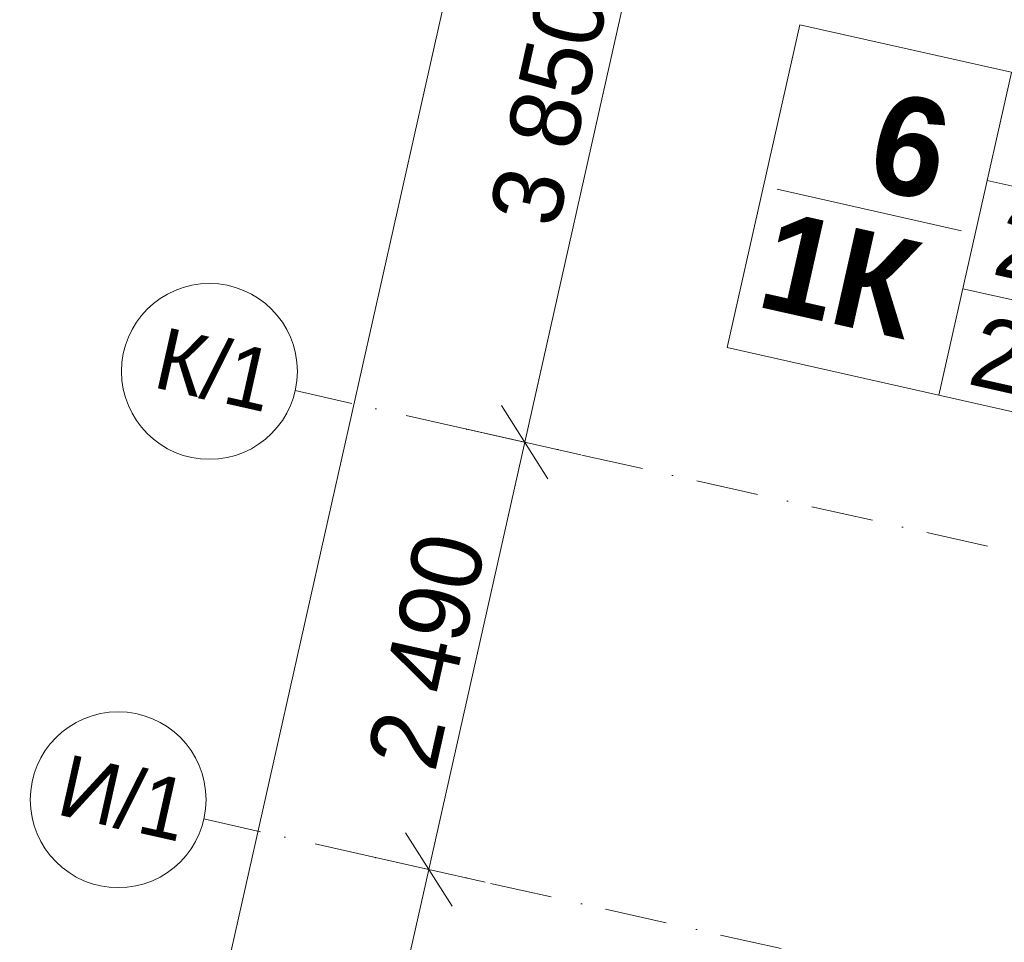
# Model space of a CAD drawing. Header units: millimetres. Extents: x -7213913 to -6930480, y 6129472 to 6353620.
# Tile 229 of 256: x -7208239 to -7202640, y 6187243 to 6192489. Entities that reach past the tile are written whole.
import ezdxf
from ezdxf.enums import TextEntityAlignment as Align

# ---------------------------------------------------------------- set-up
doc = ezdxf.new("R2010")
doc.units = ezdxf.units.MM
doc.header["$MEASUREMENT"] = 0
doc.linetypes.add('Штрихпунктирная', pattern=[670.277762, 352.777767, -176.388884, 0, -141.111112])
doc.layers.add('S - квартира_маркер.АР', color=7, linetype='Continuous')
doc.layers.add('АР-Чертеж-Оси_Осевые размеры.АР', color=7, linetype='Continuous')
for name, color, linetype, lineweight in [('S - квартира_маркер.АР_Ном._пера__1', 7, 'Continuous', 0), ('АР-Чертеж-Оси_Осевые размеры.АР_Ном._пера__1', 7, 'Continuous', 0), ('АР-Чертеж-Оси_Осевые размеры.АР_Ном._пера__120', 7, 'Continuous', 0)]:
    doc.layers.add(name, color=color, linetype=linetype, lineweight=lineweight)
doc.styles.add('РЎР“Р•РќР•Р\xa0Р\x98Р\xa0_РЎРўР\x98Р›Р¬_5', font='GOTHIC.TTF')
doc.styles.add('РЎР“Р•РќР•Р\xa0Р\x98Р\xa0_РЎРўР\x98Р›Р¬_6', font='GOTHICB.TTF')
doc.dimstyles.new('СГЕНЕРИР_СТИЛЬ__1', dxfattribs={"dimtxt": 400, "dimasz": 332.5, "dimexe": 0.18, "dimexo": 0.0625, "dimgap": 0, "dimtad": 1, "dimdec": 0, "dimzin": 0, "dimdsep": 46, "dimtxsty": 'РЎР“Р•РќР•Р\xa0Р\x98Р\xa0_РЎРўР\x98Р›Р¬_5', "dimblk": 'ARROWHEAD_6', "dimblk1": 'ARROWHEAD_6', "dimblk2": 'ARROWHEAD_6', "dimcen": 0.09, "dimse1": 1, "dimse2": 1, "dimclrd": 7, "dimclre": 7, "dimclrt": 7, "dimazin": 0, "dimtfac": 1, "dimtdec": 4, "dimtmove": 0, "dimatfit": 3, "dimfxl": 1, "dimtolj": 1, "dimtzin": 0, "dimarcsym": 0})
doc.dimstyles.new('СГЕНЕРИР_СТИЛЬ__2', dxfattribs={"dimtxt": 400, "dimasz": 332.5, "dimexe": 0.18, "dimexo": 0.0625, "dimgap": 0, "dimtad": 1, "dimdec": 0, "dimzin": 0, "dimdsep": 46, "dimtxsty": 'РЎР“Р•РќР•Р\xa0Р\x98Р\xa0_РЎРўР\x98Р›Р¬_5', "dimblk": 'ARROWHEAD_6', "dimblk1": 'ARROWHEAD_6', "dimblk2": 'ARROWHEAD_6', "dimcen": 0.09, "dimse1": 1, "dimse2": 1, "dimclrd": 7, "dimclre": 7, "dimclrt": 7, "dimazin": 0, "dimtfac": 1, "dimtdec": 4, "dimtmove": 2, "dimatfit": 3, "dimfxl": 1, "dimtolj": 1, "dimtzin": 0, "dimarcsym": 0})

# ---------------------------------------------------------------- blocks, each defined once
blk = doc.blocks.new('labelLabPP_FlatE34FrameRed3d[93]_10', base_point=(-7203851.7, 6191879.4))
at = {"layer": 'S - квартира_маркер.АР_Ном._пера__1', "color": 7, "linetype": 'Continuous', "lineweight": 0}
for p, q in [((-7203803.3, 6192459.9), (-7204215.5, 6190624.4)), ((-7203803.3, 6192459.9), (-7201127.5, 6191858.9)), ((-7202599, 6192189.4), (-7203011.3, 6190353.9)), ((-7201127.5, 6191858.9), (-7201539.7, 6190023.4)), ((-7202737.2, 6191574.4), (-7201265.6, 6191243.9)), ((-7203931.3, 6191524.6), (-7202883.2, 6191289.2)), ((-7202875.3, 6190959.4), (-7201403.8, 6190628.9)), ((-7204215.5, 6190624.4), (-7201539.7, 6190023.4))]:
    blk.add_line(p, q, dxfattribs=at)
at = {"layer": 'S - квартира_маркер.АР_Ном._пера__1', "color": 7, "lineweight": 0}
for tag, height, style, p in [('TS_FLATNUMBER', 560, 'РЎР“Р•РќР•Р\xa0Р\x98Р\xa0_РЎРўР\x98Р›Р¬_6', (-7202769.3, 6191678.2)), ('TS_LIVING_ROOM_AREA', 400, 'РЎР“Р•РќР•Р\xa0Р\x98Р\xa0_РЎРўР\x98Р›Р¬_5', (-7201229.1, 6191564.3)), ('TS_POSTFIXNUMROOMS', 560, 'РЎР“Р•РќР•Р\xa0Р\x98Р\xa0_РЎРўР\x98Р›Р¬_6', (-7202944.6, 6190897.6)), ('TS_WITHOUTBALK', 400, 'РЎР“Р•РќР•Р\xa0Р\x98Р\xa0_РЎРўР\x98Р›Р¬_5', (-7201367.9, 6190946.3)), ('TS_ALLSQUARE', 400, 'РЎР“Р•РќР•Р\xa0Р\x98Р\xa0_РЎРўР\x98Р›Р¬_5', (-7201508.1, 6190321.9))]:
    blk.add_attdef(tag, text='', height=height, rotation=347.3417, dxfattribs=dict(at, style=style)).set_placement(p, align=Align.MIDDLE_RIGHT)
blk = doc.blocks.new('*D878', base_point=(-6566190.3, 6562677.8))
at = {"layer": 'АР-Чертеж-Оси_Осевые размеры.АР_Ном._пера__1', "color": 7, "linetype": 'Continuous', "lineweight": 0, "transparency": 16777216}
for p, q in [((-7203543.8, 6198204.4), (-7204523.4, 6193843)), ((-7204391, 6193633.9), (-7204655.8, 6194052.1)), ((-7204843.5, 6193914.9), (-7204203.2, 6193771.1)), ((-7204523.4, 6193843), (-7205367.1, 6190086.5)), ((-7205234.7, 6189877.4), (-7205499.5, 6190295.6)), ((-7205687.2, 6190158.4), (-7205046.9, 6190014.6)), ((-7205367.1, 6190086.5), (-7205912.7, 6187657))]:
    blk.add_line(p, q, dxfattribs=at)
at = {"layer": 'АР-Чертеж-Оси_Осевые размеры.АР_Ном._пера__1', "color": 7, "lineweight": 0, "transparency": 16777216, "insert": (-7205177.7, 6191294.5), "char_height": 400, "attachment_point": 7, "rotation": 77.3417, "style": 'РЎР“Р•РќР•Р\xa0Р\x98Р\xa0_РЎРўР\x98Р›Р¬_5'}
blk.add_mtext('\\A1;{\\pql;\\fCentury Gothic|b0|i0|c204|p0;\\W1.000000;3\xa0850}', dxfattribs=at)
blk = doc.blocks.new('ARROWHEAD_6')
at = {"color": 0, "linetype": 'Continuous', "lineweight": 0}
for p, q in [((-0.5, -0.5), (0.5, 0.5)), ((0, 0), (-1, 0))]:
    blk.add_line(p, q, dxfattribs=at)
blk = doc.blocks.new('*D879', base_point=(-6566190.3, 6562677.8))
at = {"layer": 'АР-Чертеж-Оси_Осевые размеры.АР_Ном._пера__1', "color": 7, "linetype": 'Continuous', "lineweight": 0, "transparency": 16777216}
for p, q in [((-7204523.4, 6193843), (-7205367.1, 6190086.5)), ((-7205234.7, 6189877.4), (-7205499.5, 6190295.6)), ((-7205687.2, 6190158.4), (-7205046.9, 6190014.6)), ((-7205367.1, 6190086.5), (-7205912.7, 6187657)), ((-7205780.3, 6187448), (-7206045.1, 6187866.1))]:
    blk.add_line(p, q, dxfattribs=at)
at = {"layer": 'АР-Чертеж-Оси_Осевые размеры.АР_Ном._пера__1', "color": 7, "lineweight": 0, "transparency": 16777216, "insert": (-7205872.4, 6188201.5), "char_height": 400, "attachment_point": 7, "rotation": 77.3417, "style": 'РЎР“Р•РќР•Р\xa0Р\x98Р\xa0_РЎРўР\x98Р›Р¬_5'}
blk.add_mtext('\\A1;{\\pql;\\fCentury Gothic|b0|i0|c204|p0;\\W1.000000;2\xa0490}', dxfattribs=at)
blk = doc.blocks.new('*D880', base_point=(-6566190.3, 6562677.8))
at = {"layer": 'АР-Чертеж-Оси_Осевые размеры.АР_Ном._пера__1', "color": 7, "linetype": 'Continuous', "lineweight": 0, "transparency": 16777216}
for p, q in [((-7205367.1, 6190086.5), (-7205912.7, 6187657)), ((-7205780.3, 6187448), (-7206045.1, 6187866.1)), ((-7206232.9, 6187728.9), (-7205592.6, 6187585.1)), ((-7205912.7, 6187657), (-7207034.7, 6182661.5)), ((-7206902.3, 6182452.4), (-7207167.1, 6182870.6)), ((-7207354.8, 6182733.4), (-7206714.5, 6182589.6)), ((-7207034.7, 6182661.5), (-7207900.3, 6178807.5))]:
    blk.add_line(p, q, dxfattribs=at)
at = {"layer": 'АР-Чертеж-Оси_Осевые размеры.АР_Ном._пера__1', "color": 7, "lineweight": 0, "transparency": 16777216, "insert": (-7206706.2, 6184489), "char_height": 400, "attachment_point": 7, "rotation": 77.3417, "style": 'РЎР“Р•РќР•Р\xa0Р\x98Р\xa0_РЎРўР\x98Р›Р¬_5'}
blk.add_mtext('\\A1;{\\pql;\\fCentury Gothic|b0|i0|c204|p0;\\W1.000000;5\xa0120}', dxfattribs=at)
blk = doc.blocks.new('*D887', base_point=(-6566190.3, 6562677.8))
at = {"layer": 'АР-Чертеж-Оси_Осевые размеры.АР_Ном._пера__1', "color": 7, "linetype": 'Continuous', "lineweight": 0, "transparency": 16777216}
for p, q in [((-7202989.4, 6205215.6), (-7203046.9, 6204959.5)), ((-7202914.5, 6204750.4), (-7203179.3, 6205168.6)), ((-7203367, 6205031.4), (-7202726.8, 6204887.6)), ((-7203046.9, 6204959.5), (-7212636.3, 6162263.2)), ((-7212768.7, 6162472.3), (-7212503.9, 6162054.1)), ((-7212956.4, 6162335.1), (-7212316.1, 6162191.3)), ((-7212636.3, 6162263.2), (-7212693.8, 6162007))]:
    blk.add_line(p, q, dxfattribs=at)
at = {"layer": 'АР-Чертеж-Оси_Осевые размеры.АР_Ном._пера__1', "color": 7, "lineweight": 0, "transparency": 16777216, "insert": (-7207709.5, 6184564.6), "char_height": 400, "attachment_point": 7, "rotation": 77.3417, "style": 'РЎР“Р•РќР•Р\xa0Р\x98Р\xa0_РЎРўР\x98Р›Р¬_5'}
blk.add_mtext('\\A1;{\\pql;\\fCentury Gothic|b0|i0|c204|p0;\\W1.000000;43\xa0760}', dxfattribs=at)
blk = doc.blocks.new('Стандартный Маркер Сетки[186]_10', base_point=(-7207190.9, 6187944.1))
at = {"layer": 'АР-Чертеж-Оси_Осевые размеры.АР_Ном._пера__120', "color": 7, "linetype": 'Штрихпунктирная', "lineweight": 0}
for q in [(-7207190.9, 6187944.1), (-7182117.1, 6182312.7)]:
    blk.add_line((-7206215.2, 6187725), q, dxfattribs=at)
at = {"layer": 'АР-Чертеж-Оси_Осевые размеры.АР_Ном._пера__120', "color": 7, "linetype": 'Continuous', "lineweight": 0}
blk.add_circle((-7207678.7, 6188053.7), 500, dxfattribs=at)
at = {"layer": 'АР-Чертеж-Оси_Осевые размеры.АР_Ном._пера__120', "color": 7, "linetype": 'Штрихпунктирная', "lineweight": 0}
blk.add_point((-7206215.2, 6187725), dxfattribs=at)
blk.add_point((-7206215.2, 6187725), dxfattribs=at)
at = {"layer": 'АР-Чертеж-Оси_Осевые размеры.АР_Ном._пера__120', "color": 7, "lineweight": 0, "style": 'РЎР“Р•РќР•Р\xa0Р\x98Р\xa0_РЎРўР\x98Р›Р¬_5'}
blk.add_attdef('AC_MarkerText_1', text='', height=350, rotation=347.3417, dxfattribs=at).set_placement((-7207608.8, 6188234.8), align=Align.TOP_CENTER)
blk = doc.blocks.new('Стандартный Маркер Сетки[189]_10', base_point=(-7206672, 6190379.6))
at = {"layer": 'АР-Чертеж-Оси_Осевые размеры.АР_Ном._пера__120', "color": 7, "linetype": 'Штрихпунктирная', "lineweight": 0}
for q in [(-7206672, 6190379.6), (-7181457, 6184716.5), (-7205696.3, 6190160.5)]:
    blk.add_line((-7205696.3, 6190160.5), q, dxfattribs=at)
at = {"layer": 'АР-Чертеж-Оси_Осевые размеры.АР_Ном._пера__120', "color": 7, "linetype": 'Continuous', "lineweight": 0}
blk.add_circle((-7207159.8, 6190489.2), 500, dxfattribs=at)
at = {"layer": 'АР-Чертеж-Оси_Осевые размеры.АР_Ном._пера__120', "color": 7, "linetype": 'Штрихпунктирная', "lineweight": 0}
blk.add_point((-7205696.3, 6190160.5), dxfattribs=at)
at = {"layer": 'АР-Чертеж-Оси_Осевые размеры.АР_Ном._пера__120', "color": 7, "lineweight": 0, "style": 'РЎР“Р•РќР•Р\xa0Р\x98Р\xa0_РЎРўР\x98Р›Р¬_5'}
blk.add_attdef('AC_MarkerText_1', text='', height=350, rotation=347.3417, dxfattribs=at).set_placement((-7207089.9, 6190670.3), align=Align.TOP_CENTER)
blk = doc.blocks.new('Стандартный Маркер Сетки[193]_10', base_point=(-7206672, 6190379.6))
at = {"layer": 'АР-Чертеж-Оси_Осевые размеры.АР_Ном._пера__120', "color": 7, "linetype": 'Штрихпунктирная', "lineweight": 0}
for q in [(-7206672, 6190379.6), (-7181550.6, 6184737.5), (-7205696.3, 6190160.5)]:
    blk.add_line((-7205696.3, 6190160.5), q, dxfattribs=at)
at = {"layer": 'АР-Чертеж-Оси_Осевые размеры.АР_Ном._пера__120', "color": 7, "linetype": 'Continuous', "lineweight": 0}
blk.add_circle((-7207159.8, 6190489.2), 500, dxfattribs=at)
at = {"layer": 'АР-Чертеж-Оси_Осевые размеры.АР_Ном._пера__120', "color": 7, "linetype": 'Штрихпунктирная', "lineweight": 0}
blk.add_point((-7205696.3, 6190160.5), dxfattribs=at)
at = {"layer": 'АР-Чертеж-Оси_Осевые размеры.АР_Ном._пера__120', "color": 7, "lineweight": 0, "style": 'РЎР“Р•РќР•Р\xa0Р\x98Р\xa0_РЎРўР\x98Р›Р¬_5'}
blk.add_attdef('AC_MarkerText_1', text='', height=350, rotation=347.3417, dxfattribs=at).set_placement((-7207089.9, 6190670.3), align=Align.TOP_CENTER)
blk = doc.blocks.new('Стандартный Маркер Сетки[210]_10', base_point=(-7207190.9, 6187944.1))
at = {"layer": 'АР-Чертеж-Оси_Осевые размеры.АР_Ном._пера__120', "color": 7, "linetype": 'Штрихпунктирная', "lineweight": 0}
for q in [(-7207190.9, 6187944.1), (-7182117.1, 6182312.7)]:
    blk.add_line((-7206215.2, 6187725), q, dxfattribs=at)
at = {"layer": 'АР-Чертеж-Оси_Осевые размеры.АР_Ном._пера__120', "color": 7, "linetype": 'Continuous', "lineweight": 0}
blk.add_circle((-7207678.7, 6188053.7), 500, dxfattribs=at)
at = {"layer": 'АР-Чертеж-Оси_Осевые размеры.АР_Ном._пера__120', "color": 7, "linetype": 'Штрихпунктирная', "lineweight": 0}
blk.add_point((-7206215.2, 6187725), dxfattribs=at)
blk.add_point((-7206215.2, 6187725), dxfattribs=at)
at = {"layer": 'АР-Чертеж-Оси_Осевые размеры.АР_Ном._пера__120', "color": 7, "lineweight": 0, "style": 'РЎР“Р•РќР•Р\xa0Р\x98Р\xa0_РЎРўР\x98Р›Р¬_5'}
blk.add_attdef('AC_MarkerText_1', text='', height=350, rotation=347.3417, dxfattribs=at).set_placement((-7207608.8, 6188234.8), align=Align.TOP_CENTER)
blk = doc.blocks.new('Стандартный Маркер Сетки[213]_10', base_point=(-7206672, 6190379.6))
at = {"layer": 'АР-Чертеж-Оси_Осевые размеры.АР_Ном._пера__120', "color": 7, "linetype": 'Штрихпунктирная', "lineweight": 0}
for q in [(-7206672, 6190379.6), (-7181457, 6184716.5), (-7205696.3, 6190160.5)]:
    blk.add_line((-7205696.3, 6190160.5), q, dxfattribs=at)
at = {"layer": 'АР-Чертеж-Оси_Осевые размеры.АР_Ном._пера__120', "color": 7, "linetype": 'Continuous', "lineweight": 0}
blk.add_circle((-7207159.8, 6190489.2), 500, dxfattribs=at)
at = {"layer": 'АР-Чертеж-Оси_Осевые размеры.АР_Ном._пера__120', "color": 7, "linetype": 'Штрихпунктирная', "lineweight": 0}
blk.add_point((-7205696.3, 6190160.5), dxfattribs=at)
at = {"layer": 'АР-Чертеж-Оси_Осевые размеры.АР_Ном._пера__120', "color": 7, "lineweight": 0, "style": 'РЎР“Р•РќР•Р\xa0Р\x98Р\xa0_РЎРўР\x98Р›Р¬_5'}
blk.add_attdef('AC_MarkerText_1', text='', height=350, rotation=347.3417, dxfattribs=at).set_placement((-7207089.9, 6190670.3), align=Align.TOP_CENTER)
blk = doc.blocks.new('Стандартный Маркер Сетки[221]_10', base_point=(-7206672, 6190379.6))
at = {"layer": 'АР-Чертеж-Оси_Осевые размеры.АР_Ном._пера__120', "color": 7, "linetype": 'Штрихпунктирная', "lineweight": 0}
for q in [(-7206672, 6190379.6), (-7181550.6, 6184737.5), (-7205696.3, 6190160.5)]:
    blk.add_line((-7205696.3, 6190160.5), q, dxfattribs=at)
at = {"layer": 'АР-Чертеж-Оси_Осевые размеры.АР_Ном._пера__120', "color": 7, "linetype": 'Continuous', "lineweight": 0}
blk.add_circle((-7207159.8, 6190489.2), 500, dxfattribs=at)
at = {"layer": 'АР-Чертеж-Оси_Осевые размеры.АР_Ном._пера__120', "color": 7, "linetype": 'Штрихпунктирная', "lineweight": 0}
blk.add_point((-7205696.3, 6190160.5), dxfattribs=at)
at = {"layer": 'АР-Чертеж-Оси_Осевые размеры.АР_Ном._пера__120', "color": 7, "lineweight": 0, "style": 'РЎР“Р•РќР•Р\xa0Р\x98Р\xa0_РЎРўР\x98Р›Р¬_5'}
blk.add_attdef('AC_MarkerText_1', text='', height=350, rotation=347.3417, dxfattribs=at).set_placement((-7207089.9, 6190670.3), align=Align.TOP_CENTER)

msp = doc.modelspace()

# ---------------------------------------------------------------- block references
at = {"layer": 'S - квартира_маркер.АР', "color": 104, "linetype": 'Continuous', "lineweight": 15, "true_color": 0x029e21}
msp.add_blockref('labelLabPP_FlatE34FrameRed3d[93]_10', (-7203851.7, 6191879.4), dxfattribs=at).add_auto_attribs({'TS_POSTFIXNUMROOMS': '1К ', 'TS_FLATNUMBER': ' 6 ', 'TS_LIVING_ROOM_AREA': '19,84', 'TS_WITHOUTBALK': '28,41', 'TS_ALLSQUARE': '28,41'})
at = {"layer": 'АР-Чертеж-Оси_Осевые размеры.АР', "color": 8, "linetype": 'Continuous', "lineweight": 15}
for name, p, values in [('Стандартный Маркер Сетки[189]_10', (-7206672, 6190379.6), {'AC_MarkerText_1': 'К/1'}), ('Стандартный Маркер Сетки[193]_10', (-7206672, 6190379.6), {'AC_MarkerText_1': 'К/1'}), ('Стандартный Маркер Сетки[213]_10', (-7206672, 6190379.6), {'AC_MarkerText_1': 'К/1'}), ('Стандартный Маркер Сетки[221]_10', (-7206672, 6190379.6), {'AC_MarkerText_1': 'К/1'}), ('Стандартный Маркер Сетки[186]_10', (-7207190.9, 6187944.1), {'AC_MarkerText_1': 'И/1'}), ('Стандартный Маркер Сетки[210]_10', (-7207190.9, 6187944.1), {'AC_MarkerText_1': 'И/1'})]:
    msp.add_blockref(name, p, dxfattribs=at).add_auto_attribs(values)

# ---------------------------------------------------------------- dimensions: what is measured, and where the dimension line sits
at = {"layer": 'АР-Чертеж-Оси_Осевые размеры.АР', "color": 7, "linetype": 'Continuous', "lineweight": 0}
for base, p1, p2, dimstyle, picture, middle in [((-7212636.3, 6162263.2), (-7203353.8, 6205028.5), (-7212924.8, 6162328), 'СГЕНЕРИР_СТИЛЬ__2', '*D887', (-7207720.9, 6185426.5)), ((-7205367.1, 6190086.5), (-7205799.7, 6194129.6), (-7206672, 6190379.6), 'СГЕНЕРИР_СТИЛЬ__1', '*D878', (-7205222.5, 6192007.8)), ((-7205912.7, 6187657), (-7206672, 6190379.6), (-7207190.9, 6187944.1), 'СГЕНЕРИР_СТИЛЬ__1', '*D879', (-7205917.2, 6188914.9)), ((-7207034.7, 6182661.5), (-7207190.9, 6187944.1), (-7208310.8, 6182948.1), 'СГЕНЕРИР_СТИЛЬ__1', '*D880', (-7206751, 6185202.3))]:
    dim = msp.add_linear_dim(base=base, p1=p1, p2=p2, angle=257.3417, dimstyle=dimstyle, dxfattribs=at)
    dim.commit()
    dim.dimension.update_dxf_attribs({"geometry": picture, "text_midpoint": middle, "dimtype": 160, "text_rotation": 77.3417})

doc.saveas('drawing.dxf')
